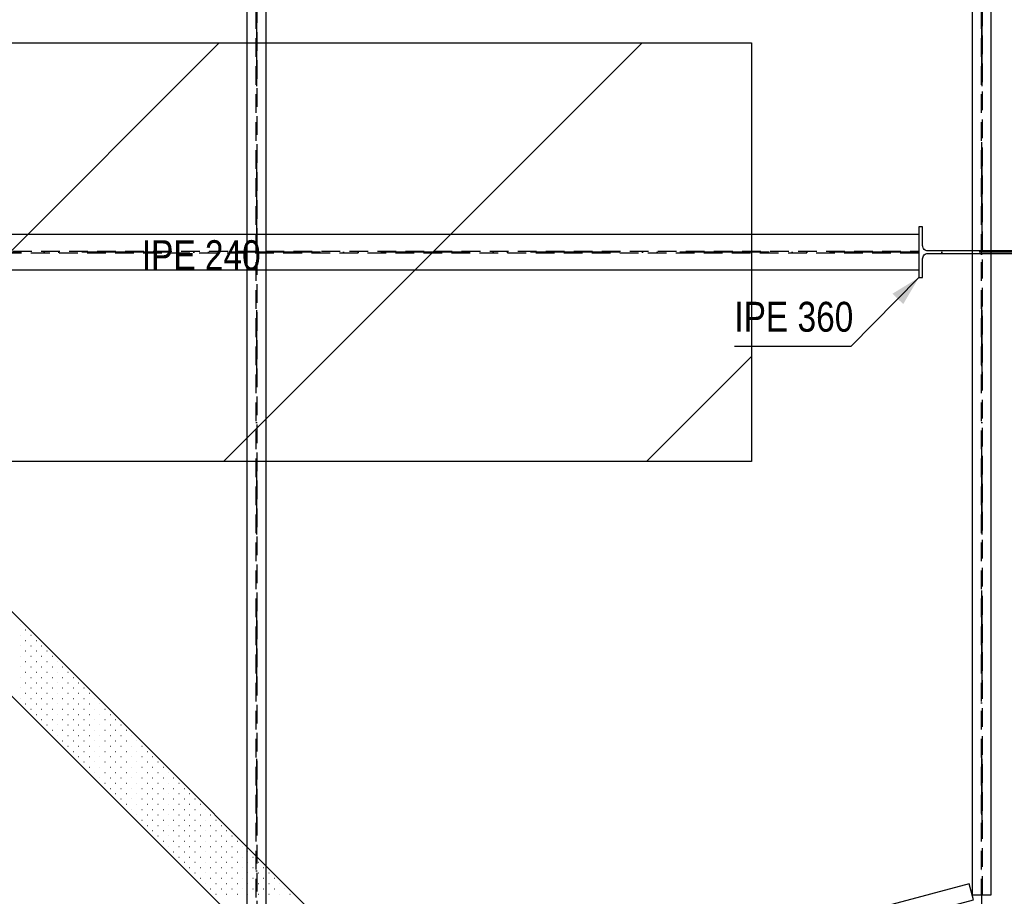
# Model space of a CAD drawing. Extents: x 293186 to 369035, y -341273 to -122059.
# Tile 49 of 64: x 337785 to 341077, y -197561 to -194629. Entities that reach past the tile are written whole.
import ezdxf

# ---------------------------------------------------------------- set-up
doc = ezdxf.new("R2010")
doc.units = 0
doc.header["$LTSCALE"] = 50
doc.linetypes.add('DASHDOT', pattern=[10, 5, -2.5, 0, -2.5])
doc.linetypes.add('HIDDEN', pattern=[1.875, 1.25, -0.625])
doc.layers.get('0').update_dxf_attribs({"color": 1, "linetype": 'CONTINUOUS'})
doc.layers.add('ECHELLE_1_50', color=7, linetype='CONTINUOUS')
doc.styles.add('ARIAL', font='txt')

# ---------------------------------------------------------------- blocks, each defined once
blk = doc.blocks.new('*X45')
at = {"layer": 'ECHELLE_1_50', "color": 212, "linetype": 'CONTINUOUS'}
for p, q in [((337786.9, -196652.1), (337787.8, -196652.1)), ((337804.6, -196669.7), (337805.5, -196669.7)), ((337786.9, -196687.4), (337787.8, -196687.4)), ((337804.6, -196705.1), (337805.5, -196705.1)), ((337822.3, -196687.4), (337823.2, -196687.4)), ((337840, -196705.1), (337840.8, -196705.1)), ((337786.9, -196722.8), (337787.8, -196722.8)), ((337804.6, -196740.4), (337805.5, -196740.4)), ((337822.3, -196722.8), (337823.2, -196722.8)), ((337840, -196740.4), (337840.8, -196740.4)), ((337857.6, -196722.8), (337858.5, -196722.8)), ((337875.3, -196740.4), (337876.2, -196740.4)), ((337786.9, -196758.1), (337787.8, -196758.1)), ((337804.6, -196775.8), (337805.5, -196775.8)), ((337822.3, -196758.1), (337823.2, -196758.1)), ((337840, -196775.8), (337840.8, -196775.8)), ((337857.6, -196758.1), (337858.5, -196758.1)), ((337875.3, -196775.8), (337876.2, -196775.8)), ((337893, -196758.1), (337893.9, -196758.1)), ((337910.7, -196775.8), (337911.5, -196775.8)), ((337786.9, -196793.5), (337787.8, -196793.5)), ((337804.6, -196811.1), (337805.5, -196811.1)), ((337822.3, -196793.5), (337823.2, -196793.5)), ((337840, -196811.1), (337840.8, -196811.1)), ((337857.6, -196793.5), (337858.5, -196793.5)), ((337875.3, -196811.1), (337876.2, -196811.1)), ((337893, -196793.5), (337893.9, -196793.5)), ((337910.7, -196811.1), (337911.5, -196811.1)), ((337928.3, -196793.5), (337929.2, -196793.5)), ((337946, -196811.1), (337946.9, -196811.1)), ((337786.9, -196828.8), (337787.8, -196828.8)), ((337822.3, -196828.8), (337823.2, -196828.8)), ((337857.6, -196828.8), (337858.5, -196828.8)), ((337893, -196828.8), (337893.9, -196828.8)), ((337928.3, -196828.8), (337929.2, -196828.8)), ((337963.7, -196828.8), (337964.6, -196828.8)), ((337786.9, -196864.2), (337787.8, -196864.2)), ((337804.6, -196846.5), (337805.5, -196846.5)), ((337822.3, -196864.2), (337823.2, -196864.2)), ((337840, -196846.5), (337840.8, -196846.5)), ((337857.6, -196864.2), (337858.5, -196864.2)), ((337875.3, -196846.5), (337876.2, -196846.5)), ((337893, -196864.2), (337893.9, -196864.2)), ((337910.7, -196846.5), (337911.5, -196846.5)), ((337928.3, -196864.2), (337929.2, -196864.2)), ((337946, -196846.5), (337946.9, -196846.5)), ((337963.7, -196864.2), (337964.6, -196864.2)), ((337981.4, -196846.5), (337982.2, -196846.5)), ((337999, -196864.2), (337999.9, -196864.2)), ((337786.9, -196899.5), (337787.8, -196899.5)), ((337804.6, -196881.8), (337805.5, -196881.8)), ((337822.3, -196899.5), (337823.2, -196899.5)), ((337840, -196881.8), (337840.8, -196881.8)), ((337857.6, -196899.5), (337858.5, -196899.5)), ((337875.3, -196881.8), (337876.2, -196881.8)), ((337893, -196899.5), (337893.9, -196899.5)), ((337910.7, -196881.8), (337911.5, -196881.8)), ((337928.3, -196899.5), (337929.2, -196899.5)), ((337946, -196881.8), (337946.9, -196881.8)), ((337963.7, -196899.5), (337964.6, -196899.5)), ((337981.4, -196881.8), (337982.2, -196881.8)), ((337999, -196899.5), (337999.9, -196899.5)), ((338016.7, -196881.8), (338017.6, -196881.8)), ((338034.4, -196899.5), (338035.3, -196899.5)), ((337804.6, -196917.2), (337805.5, -196917.2)), ((337822.3, -196934.9), (337823.2, -196934.9)), ((337840, -196917.2), (337840.8, -196917.2)), ((337857.6, -196934.9), (337858.5, -196934.9)), ((337875.3, -196917.2), (337876.2, -196917.2)), ((337893, -196934.9), (337893.9, -196934.9)), ((337910.7, -196917.2), (337911.5, -196917.2)), ((337928.3, -196934.9), (337929.2, -196934.9)), ((337946, -196917.2), (337946.9, -196917.2)), ((337963.7, -196934.9), (337964.6, -196934.9)), ((337981.4, -196917.2), (337982.2, -196917.2)), ((337999, -196934.9), (337999.9, -196934.9)), ((338016.7, -196917.2), (338017.6, -196917.2)), ((338034.4, -196934.9), (338035.3, -196934.9)), ((338052.1, -196917.2), (338052.9, -196917.2)), ((338069.7, -196934.9), (338070.6, -196934.9)), ((337840, -196952.5), (337840.8, -196952.5)), ((337857.6, -196970.2), (337858.5, -196970.2)), ((337875.3, -196952.5), (337876.2, -196952.5)), ((337893, -196970.2), (337893.9, -196970.2)), ((337910.7, -196952.5), (337911.5, -196952.5)), ((337928.3, -196970.2), (337929.2, -196970.2)), ((337946, -196952.5), (337946.9, -196952.5)), ((337963.7, -196970.2), (337964.6, -196970.2)), ((337981.4, -196952.5), (337982.2, -196952.5)), ((337999, -196970.2), (337999.9, -196970.2)), ((338016.7, -196952.5), (338017.6, -196952.5)), ((338034.4, -196970.2), (338035.3, -196970.2)), ((338052.1, -196952.5), (338052.9, -196952.5)), ((338069.7, -196970.2), (338070.6, -196970.2)), ((338087.4, -196952.5), (338088.3, -196952.5)), ((338105.1, -196970.2), (338106, -196970.2)), ((337875.3, -196987.9), (337876.2, -196987.9)), ((337893, -197005.6), (337893.9, -197005.6)), ((337910.7, -196987.9), (337911.5, -196987.9)), ((337928.3, -197005.6), (337929.2, -197005.6)), ((337946, -196987.9), (337946.9, -196987.9)), ((337963.7, -197005.6), (337964.6, -197005.6)), ((337981.4, -196987.9), (337982.2, -196987.9)), ((337999, -197005.6), (337999.9, -197005.6)), ((338016.7, -196987.9), (338017.6, -196987.9)), ((338034.4, -197005.6), (338035.3, -197005.6)), ((338052.1, -196987.9), (338052.9, -196987.9)), ((338069.7, -197005.6), (338070.6, -197005.6)), ((338087.4, -196987.9), (338088.3, -196987.9)), ((338105.1, -197005.6), (338106, -197005.6)), ((338122.8, -196987.9), (338123.6, -196987.9)), ((338140.4, -197005.6), (338141.3, -197005.6)), ((337910.7, -197023.2), (337911.5, -197023.2)), ((337928.3, -197040.9), (337929.2, -197040.9)), ((337946, -197023.2), (337946.9, -197023.2)), ((337963.7, -197040.9), (337964.6, -197040.9)), ((337981.4, -197023.2), (337982.2, -197023.2)), ((337999, -197040.9), (337999.9, -197040.9)), ((338016.7, -197023.2), (338017.6, -197023.2)), ((338034.4, -197040.9), (338035.3, -197040.9)), ((338052.1, -197023.2), (338052.9, -197023.2)), ((338069.7, -197040.9), (338070.6, -197040.9)), ((338087.4, -197023.2), (338088.3, -197023.2)), ((338105.1, -197040.9), (338106, -197040.9)), ((338122.8, -197023.2), (338123.6, -197023.2)), ((338140.4, -197040.9), (338141.3, -197040.9)), ((338158.1, -197023.2), (338159, -197023.2)), ((338175.8, -197040.9), (338176.7, -197040.9)), ((337946, -197058.6), (337946.9, -197058.6)), ((337963.7, -197076.3), (337964.6, -197076.3)), ((337981.4, -197058.6), (337982.2, -197058.6)), ((337999, -197076.3), (337999.9, -197076.3)), ((338016.7, -197058.6), (338017.6, -197058.6)), ((338034.4, -197076.3), (338035.3, -197076.3)), ((338052.1, -197058.6), (338052.9, -197058.6)), ((338069.7, -197076.3), (338070.6, -197076.3)), ((338087.4, -197058.6), (338088.3, -197058.6)), ((338105.1, -197076.3), (338106, -197076.3)), ((338122.8, -197058.6), (338123.6, -197058.6)), ((338140.4, -197076.3), (338141.3, -197076.3)), ((338158.1, -197058.6), (338159, -197058.6)), ((338175.8, -197076.3), (338176.7, -197076.3)), ((338193.5, -197058.6), (338194.3, -197058.6)), ((338211.1, -197076.3), (338212, -197076.3)), ((337981.4, -197093.9), (337982.2, -197093.9)), ((338016.7, -197093.9), (338017.6, -197093.9)), ((338052.1, -197093.9), (338052.9, -197093.9)), ((338087.4, -197093.9), (338088.3, -197093.9)), ((338122.8, -197093.9), (338123.6, -197093.9)), ((338158.1, -197093.9), (338159, -197093.9)), ((338193.5, -197093.9), (338194.3, -197093.9)), ((338228.8, -197093.9), (338229.7, -197093.9)), ((337999, -197111.6), (337999.9, -197111.6)), ((338016.7, -197129.3), (338017.6, -197129.3)), ((338034.4, -197111.6), (338035.3, -197111.6)), ((338052.1, -197129.3), (338052.9, -197129.3)), ((338069.7, -197111.6), (338070.6, -197111.6)), ((338087.4, -197129.3), (338088.3, -197129.3)), ((338105.1, -197111.6), (338106, -197111.6)), ((338122.8, -197129.3), (338123.6, -197129.3)), ((338140.4, -197111.6), (338141.3, -197111.6)), ((338158.1, -197129.3), (338159, -197129.3)), ((338175.8, -197111.6), (338176.7, -197111.6)), ((338193.5, -197129.3), (338194.3, -197129.3)), ((338211.1, -197111.6), (338212, -197111.6)), ((338228.8, -197129.3), (338229.7, -197129.3)), ((338246.5, -197111.6), (338247.4, -197111.6)), ((338264.2, -197129.3), (338265, -197129.3)), ((338034.4, -197147), (338035.3, -197147)), ((338052.1, -197164.6), (338052.9, -197164.6)), ((338069.7, -197147), (338070.6, -197147)), ((338087.4, -197164.6), (338088.3, -197164.6)), ((338105.1, -197147), (338106, -197147)), ((338122.8, -197164.6), (338123.6, -197164.6)), ((338140.4, -197147), (338141.3, -197147)), ((338158.1, -197164.6), (338159, -197164.6)), ((338175.8, -197147), (338176.7, -197147)), ((338193.5, -197164.6), (338194.3, -197164.6)), ((338211.1, -197147), (338212, -197147)), ((338228.8, -197164.6), (338229.7, -197164.6)), ((338246.5, -197147), (338247.4, -197147)), ((338264.2, -197164.6), (338265, -197164.6)), ((338281.8, -197147), (338282.7, -197147)), ((338299.5, -197164.6), (338300.4, -197164.6)), ((338069.7, -197182.3), (338070.6, -197182.3)), ((338087.4, -197200), (338088.3, -197200)), ((338105.1, -197182.3), (338106, -197182.3)), ((338122.8, -197200), (338123.6, -197200)), ((338140.4, -197182.3), (338141.3, -197182.3)), ((338158.1, -197200), (338159, -197200)), ((338175.8, -197182.3), (338176.7, -197182.3)), ((338193.5, -197200), (338194.3, -197200)), ((338211.1, -197182.3), (338212, -197182.3)), ((338228.8, -197200), (338229.7, -197200)), ((338246.5, -197182.3), (338247.4, -197182.3)), ((338264.2, -197200), (338265, -197200)), ((338281.8, -197182.3), (338282.7, -197182.3)), ((338299.5, -197200), (338300.4, -197200)), ((338317.2, -197182.3), (338318.1, -197182.3)), ((338334.9, -197200), (338335.7, -197200)), ((338105.1, -197217.7), (338106, -197217.7)), ((338122.8, -197235.3), (338123.6, -197235.3)), ((338140.4, -197217.7), (338141.3, -197217.7)), ((338158.1, -197235.3), (338159, -197235.3)), ((338175.8, -197217.7), (338176.7, -197217.7)), ((338193.5, -197235.3), (338194.3, -197235.3)), ((338211.1, -197217.7), (338212, -197217.7)), ((338228.8, -197235.3), (338229.7, -197235.3)), ((338246.5, -197217.7), (338247.4, -197217.7)), ((338264.2, -197235.3), (338265, -197235.3)), ((338281.8, -197217.7), (338282.7, -197217.7)), ((338299.5, -197235.3), (338300.4, -197235.3)), ((338317.2, -197217.7), (338318.1, -197217.7)), ((338334.9, -197235.3), (338335.7, -197235.3)), ((338352.5, -197217.7), (338353.4, -197217.7)), ((338370.2, -197235.3), (338371.1, -197235.3)), ((338140.4, -197253), (338141.3, -197253)), ((338158.1, -197270.7), (338159, -197270.7)), ((338175.8, -197253), (338176.7, -197253)), ((338193.5, -197270.7), (338194.3, -197270.7)), ((338211.1, -197253), (338212, -197253)), ((338228.8, -197270.7), (338229.7, -197270.7)), ((338246.5, -197253), (338247.4, -197253)), ((338264.2, -197270.7), (338265, -197270.7)), ((338281.8, -197253), (338282.7, -197253)), ((338299.5, -197270.7), (338300.4, -197270.7)), ((338317.2, -197253), (338318.1, -197253)), ((338334.9, -197270.7), (338335.7, -197270.7)), ((338352.5, -197253), (338353.4, -197253)), ((338370.2, -197270.7), (338371.1, -197270.7)), ((338387.9, -197253), (338388.8, -197253)), ((338405.6, -197270.7), (338406.4, -197270.7)), ((338175.8, -197288.4), (338176.7, -197288.4)), ((338193.5, -197306), (338194.3, -197306)), ((338211.1, -197288.4), (338212, -197288.4)), ((338228.8, -197306), (338229.7, -197306)), ((338246.5, -197288.4), (338247.4, -197288.4)), ((338264.2, -197306), (338265, -197306)), ((338281.8, -197288.4), (338282.7, -197288.4)), ((338299.5, -197306), (338300.4, -197306)), ((338317.2, -197288.4), (338318.1, -197288.4)), ((338334.9, -197306), (338335.7, -197306)), ((338352.5, -197288.4), (338353.4, -197288.4)), ((338370.2, -197306), (338371.1, -197306)), ((338387.9, -197288.4), (338388.8, -197288.4)), ((338405.6, -197306), (338406.4, -197306)), ((338423.2, -197288.4), (338424.1, -197288.4)), ((338440.9, -197306), (338441.8, -197306)), ((338211.1, -197323.7), (338212, -197323.7)), ((338246.5, -197323.7), (338247.4, -197323.7)), ((338281.8, -197323.7), (338282.7, -197323.7)), ((338317.2, -197323.7), (338318.1, -197323.7)), ((338352.5, -197323.7), (338353.4, -197323.7)), ((338387.9, -197323.7), (338388.8, -197323.7)), ((338423.2, -197323.7), (338424.1, -197323.7)), ((338458.6, -197323.7), (338459.5, -197323.7)), ((338228.8, -197341.4), (338229.7, -197341.4)), ((338246.5, -197359.1), (338247.4, -197359.1)), ((338264.2, -197341.4), (338265, -197341.4)), ((338281.8, -197359.1), (338282.7, -197359.1)), ((338299.5, -197341.4), (338300.4, -197341.4)), ((338317.2, -197359.1), (338318.1, -197359.1)), ((338334.9, -197341.4), (338335.7, -197341.4)), ((338352.5, -197359.1), (338353.4, -197359.1)), ((338370.2, -197341.4), (338371.1, -197341.4)), ((338387.9, -197359.1), (338388.8, -197359.1)), ((338405.6, -197341.4), (338406.4, -197341.4)), ((338423.2, -197359.1), (338424.1, -197359.1)), ((338440.9, -197341.4), (338441.8, -197341.4)), ((338458.6, -197359.1), (338459.5, -197359.1)), ((338476.3, -197341.4), (338477.1, -197341.4)), ((338493.9, -197359.1), (338494.8, -197359.1)), ((338264.2, -197376.7), (338265, -197376.7)), ((338281.8, -197394.4), (338282.7, -197394.4)), ((338299.5, -197376.7), (338300.4, -197376.7)), ((338317.2, -197394.4), (338318.1, -197394.4)), ((338334.9, -197376.7), (338335.7, -197376.7)), ((338352.5, -197394.4), (338353.4, -197394.4)), ((338370.2, -197376.7), (338371.1, -197376.7)), ((338387.9, -197394.4), (338388.8, -197394.4)), ((338405.6, -197376.7), (338406.4, -197376.7)), ((338423.2, -197394.4), (338424.1, -197394.4)), ((338440.9, -197376.7), (338441.8, -197376.7)), ((338458.6, -197394.4), (338459.5, -197394.4)), ((338476.3, -197376.7), (338477.1, -197376.7)), ((338493.9, -197394.4), (338494.8, -197394.4)), ((338511.6, -197376.7), (338512.5, -197376.7)), ((338529.3, -197394.4), (338530.2, -197394.4)), ((338299.5, -197412.1), (338300.4, -197412.1)), ((338317.2, -197429.8), (338318.1, -197429.8)), ((338334.9, -197412.1), (338335.7, -197412.1)), ((338352.5, -197429.8), (338353.4, -197429.8)), ((338370.2, -197412.1), (338371.1, -197412.1)), ((338387.9, -197429.8), (338388.8, -197429.8)), ((338405.6, -197412.1), (338406.4, -197412.1)), ((338423.2, -197429.8), (338424.1, -197429.8)), ((338440.9, -197412.1), (338441.8, -197412.1)), ((338458.6, -197429.8), (338459.5, -197429.8)), ((338476.3, -197412.1), (338477.1, -197412.1)), ((338493.9, -197429.8), (338494.8, -197429.8)), ((338511.6, -197412.1), (338512.5, -197412.1)), ((338529.3, -197429.8), (338530.2, -197429.8)), ((338547, -197412.1), (338547.8, -197412.1)), ((338564.6, -197429.8), (338565.5, -197429.8)), ((338334.9, -197447.4), (338335.7, -197447.4)), ((338352.5, -197465.1), (338353.4, -197465.1)), ((338370.2, -197447.4), (338371.1, -197447.4)), ((338387.9, -197465.1), (338388.8, -197465.1)), ((338405.6, -197447.4), (338406.4, -197447.4)), ((338423.2, -197465.1), (338424.1, -197465.1)), ((338440.9, -197447.4), (338441.8, -197447.4)), ((338458.6, -197465.1), (338459.5, -197465.1)), ((338476.3, -197447.4), (338477.1, -197447.4)), ((338493.9, -197465.1), (338494.8, -197465.1)), ((338511.6, -197447.4), (338512.5, -197447.4)), ((338529.3, -197465.1), (338530.2, -197465.1)), ((338547, -197447.4), (338547.8, -197447.4)), ((338564.6, -197465.1), (338565.5, -197465.1)), ((338582.3, -197447.4), (338583.2, -197447.4)), ((338600, -197465.1), (338600.9, -197465.1)), ((338370.2, -197482.8), (338371.1, -197482.8)), ((338387.9, -197500.5), (338388.8, -197500.5)), ((338405.6, -197482.8), (338406.4, -197482.8)), ((338423.2, -197500.5), (338424.1, -197500.5)), ((338440.9, -197482.8), (338441.8, -197482.8)), ((338458.6, -197500.5), (338459.5, -197500.5)), ((338476.3, -197482.8), (338477.1, -197482.8)), ((338493.9, -197500.5), (338494.8, -197500.5)), ((338511.6, -197482.8), (338512.5, -197482.8)), ((338529.3, -197500.5), (338530.2, -197500.5)), ((338547, -197482.8), (338547.8, -197482.8)), ((338564.6, -197500.5), (338565.5, -197500.5)), ((338582.3, -197482.8), (338583.2, -197482.8)), ((338600, -197500.5), (338600.9, -197500.5)), ((338617.7, -197482.8), (338618.5, -197482.8)), ((338635.3, -197500.5), (338636.2, -197500.5)), ((338405.6, -197518.1), (338406.4, -197518.1)), ((338423.2, -197535.8), (338424.1, -197535.8)), ((338440.9, -197518.1), (338441.8, -197518.1)), ((338458.6, -197535.8), (338459.5, -197535.8)), ((338476.3, -197518.1), (338477.1, -197518.1)), ((338493.9, -197535.8), (338494.8, -197535.8)), ((338511.6, -197518.1), (338512.5, -197518.1)), ((338529.3, -197535.8), (338530.2, -197535.8)), ((338547, -197518.1), (338547.8, -197518.1)), ((338564.6, -197535.8), (338565.5, -197535.8)), ((338582.3, -197518.1), (338583.2, -197518.1)), ((338600, -197535.8), (338600.9, -197535.8)), ((338617.7, -197518.1), (338618.5, -197518.1)), ((338635.3, -197535.8), (338636.2, -197535.8)), ((338653, -197518.1), (338653.9, -197518.1)), ((338670.7, -197535.8), (338671.6, -197535.8)), ((338440.9, -197553.5), (338441.8, -197553.5)), ((338476.3, -197553.5), (338477.1, -197553.5)), ((338511.6, -197553.5), (338512.5, -197553.5)), ((338547, -197553.5), (338547.8, -197553.5)), ((338582.3, -197553.5), (338583.2, -197553.5)), ((338617.7, -197553.5), (338618.5, -197553.5)), ((338653, -197553.5), (338653.9, -197553.5)), ((338688.4, -197553.5), (338689.2, -197553.5))]:
    blk.add_line(p, q, dxfattribs=at)
blk = doc.blocks.new('CDWK_EXTR_2')
at = {"color": 0}
blk.add_solid([(0, 0), (2, 0.5), (2, -0.5)], dxfattribs=at)

msp = doc.modelspace()

# ---------------------------------------------------------------- hatches: boundary and pattern name
at = {"layer": 'ECHELLE_1_50', "linetype": 'CONTINUOUS'}
h = msp.add_hatch(dxfattribs=at)
h.set_pattern_fill('ANSI31', color=212, scale=314.962605, style=0, pattern_type=2)
h.set_pattern_definition([(45, (0, 0), (707.1068, -707.1068), [])])
h.paths.add_polyline_path([(327231.5, -194706.5), (340231.5, -194706.5), (340231.5, -196106.5), (327231.5, -196106.5)])

# ---------------------------------------------------------------- linework, layer by layer
at = {"layer": 'ECHELLE_1_50', "color": 3, "linetype": 'DASHDOT'}
for p, q in [((341001.2, -173033.7), (341001.2, -203156.8)), ((348244, -195406.5), (316294.8, -195406.5))]:
    msp.add_line(p, q, dxfattribs=at)
at = {"layer": 'ECHELLE_1_50', "color": 4, "linetype": 'HIDDEN'}
for p, q in [((338574.2, -173596.5), (338574.2, -198670.1)), ((338578.6, -198670.1), (338578.6, -173596.5)), ((340999.3, -173596.5), (340999.3, -197556.5)), ((341003.7, -197556.5), (341003.7, -173596.5))]:
    msp.add_line(p, q, dxfattribs=at)
at = {"layer": 'ECHELLE_1_50', "color": 4, "linetype": 'DASHDOT'}
for p, q in [((338576.4, -173596.5), (338576.4, -198670.1)), ((341001.5, -173596.5), (341001.5, -197556.5))]:
    msp.add_line(p, q, dxfattribs=at)
at = {"layer": 'ECHELLE_1_50', "color": 5, "linetype": 'HIDDEN'}
for p, q in [((333731.2, -195403.4), (340791.2, -195403.4)), ((340791.2, -195409.6), (333731.2, -195409.6))]:
    msp.add_line(p, q, dxfattribs=at)
at = {"layer": 'ECHELLE_1_50', "color": 5, "linetype": 'DASHDOT'}
msp.add_line((340791.2, -195406.5), (333731.2, -195406.5), dxfattribs=at)
at = {"layer": 'ECHELLE_1_50', "color": 4, "linetype": 'CONTINUOUS'}
for points in [[(338544.4, -173596.5), (338544.4, -198670.1), (338608.4, -198670.1), (338608.4, -173596.5), (338544.4, -173596.5)], [(340969.5, -173596.5), (340969.5, -197556.5), (341033.5, -197556.5), (341033.5, -173596.5), (340969.5, -173596.5)]]:
    msp.add_lwpolyline(points, dxfattribs=at)
at = {"layer": 'ECHELLE_1_50', "color": 5, "linetype": 'CONTINUOUS'}
msp.add_lwpolyline([(341120.5, -195402.5), (340821.9, -195402.5, -0.414214), (340803.9, -195384.5), (340803.9, -195321.5), (340791.2, -195321.5), (340791.2, -195361.5), (340791.2, -195451.5), (340791.2, -195491.5), (340803.9, -195491.5), (340803.9, -195428.5, -0.414214), (340821.9, -195410.5), (341120.5, -195410.5, -0.414214), (341138.5, -195428.5), (341138.5, -195491.5), (341151.2, -195491.5)], format="xyb", dxfattribs=at)
for points in [[(340791.2, -195466.5), (333731.2, -195466.5), (333731.2, -195346.5), (340791.2, -195346.5), (340791.2, -195466.5)], [(339196.6, -198047.7), (340973.5, -197572.5), (340959.3, -197519.4), (339182.4, -197994.6), (339196.6, -198047.7)]]:
    msp.add_lwpolyline(points, dxfattribs=at)
at = {"layer": 'ECHELLE_1_50', "color": 7, "linetype": 'CONTINUOUS'}
msp.add_lwpolyline([(340791.2, -195491.5), (340564, -195722.5), (340174.4, -195722.5)], dxfattribs=at)
at = {"layer": 'ECHELLE_1_50', "color": 7, "linetype": 'CONTINUOUS', "elevation": 2540}
for points in [[(337782.4, -199461.9), (339196.6, -198047.7), (337676.3, -196527.4), (336262.1, -197941.6)], [(336545, -197941.6), (337676.3, -196810.3), (338913.8, -198047.7), (337782.4, -199179.1), (336545, -197941.6)]]:
    msp.add_lwpolyline(points, dxfattribs=at)
at = {"layer": 'ECHELLE_1_50', "color": 7, "linetype": 'CONTINUOUS'}
msp.add_3dface([(327231.5, -194706.5, 2540), (340231.5, -194706.5, 2540), (340231.5, -196106.5, 2540), (327231.5, -196106.5, 2540)], dxfattribs=at)

# ---------------------------------------------------------------- block references
at = {"layer": 'ECHELLE_1_50', "color": 7, "linetype": 'CONTINUOUS', "xscale": 50, "yscale": 50, "zscale": 50, "rotation": 225.48146277}
msp.add_blockref('CDWK_EXTR_2', (340791.2, -195491.5), dxfattribs=at)
at = {"layer": 'ECHELLE_1_50', "color": 0}
msp.add_blockref('*X45', (0, 0), dxfattribs=at)

# ---------------------------------------------------------------- texts
at = {"layer": 'ECHELLE_1_50', "color": 7, "style": 'ARIAL', "width": 0.8}
for s, p in [('IPE 240', (338192.8, -195466.5)), ('IPE 360', (340174.4, -195672.5))]:
    msp.add_text(s, height=100, dxfattribs=at).set_placement(p)

doc.saveas('drawing.dxf')
